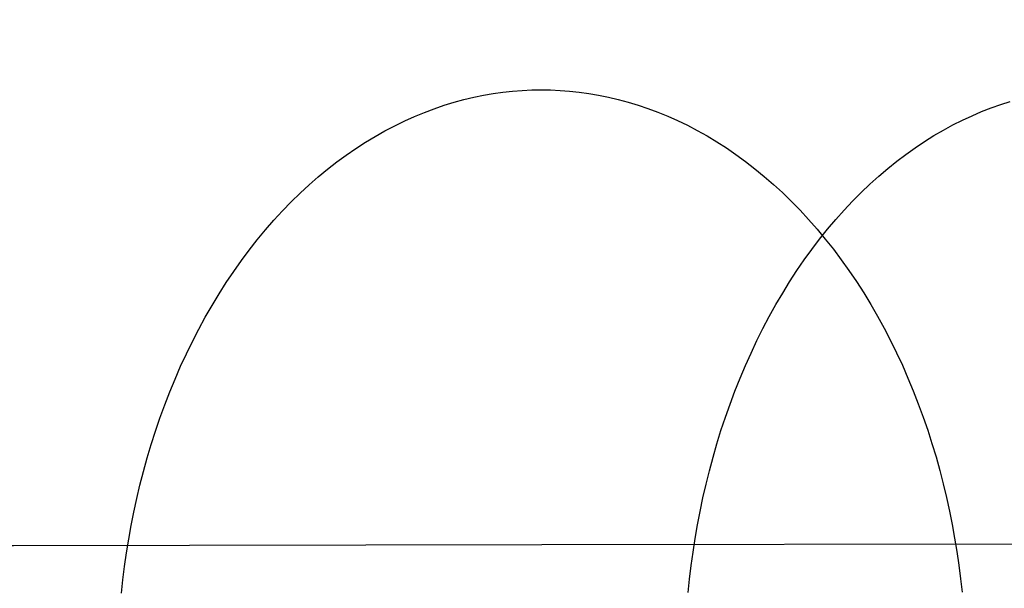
# Model space of a CAD drawing. Header units: millimetres. Extents: x -2852 to 102, y -106 to 97.
# Tile 134 of 256: x -2523 to -2511, y -4 to 3. Entities that reach past the tile are written whole.
import ezdxf

# ---------------------------------------------------------------- set-up
doc = ezdxf.new("R2010")
doc.units = ezdxf.units.MM
doc.header["$MEASUREMENT"] = 0
doc.layers.add('Predefinito', color=5, linetype='Continuous')

msp = doc.modelspace()

# ---------------------------------------------------------------- linework, layer by layer
at = {"layer": 'Predefinito', "extrusion": (-0.001367, 0.999999, 0)}
msp.add_lwpolyline([(1899.675, 1028.426), (1950.258, 936.031), (1967.4, 906.576), (1985.127, 877.47), (2004.656, 847.084), (2025.496, 816.669), (2036.395, 801.605), (2047.581, 786.753), (2059.049, 772.174), (2070.848, 757.863), (2082.852, 744.027), (2095.232, 730.528), (2107.74, 717.692), (2114.15, 711.428), (2120.669, 705.279), (2127.105, 699.424), (2133.652, 693.694), (2140.312, 688.097), (2147.091, 682.643), (2153.75, 677.524), (2160.526, 672.56), (2167.421, 667.763), (2174.437, 663.147), (2181.313, 658.884), (2188.305, 654.816), (2195.415, 650.956), (2202.643, 647.32), (2209.738, 644.036), (2216.937, 640.993), (2220.576, 639.566), (2224.24, 638.206), (2227.928, 636.914), (2231.641, 635.692), (2235.831, 634.409), (2240.048, 633.217), (2244.289, 632.118), (2248.553, 631.112), (2252.587, 630.248), (2256.638, 629.466), (2260.704, 628.764), (2264.783, 628.142), (2268.847, 627.604), (2272.92, 627.144), (2277, 626.761), (2281.087, 626.455), (2285.18, 626.225), (2289.276, 626.069), (2293.374, 625.988), (2297.474, 625.98), (2305.647, 626.178), (2313.808, 626.656), (2321.95, 627.406), (2330.063, 628.419), (2338.132, 629.686), (2346.159, 631.199), (2354.138, 632.953), (2362.062, 634.938), (2369.891, 637.139), (2377.656, 639.556), (2385.353, 642.184), (2392.976, 645.017), (2400.435, 648.013), (2407.813, 651.2), (2415.108, 654.575), (2422.316, 658.133), (2429.278, 661.787), (2436.148, 665.612), (2442.922, 669.605), (2449.594, 673.764), (2455.744, 677.809), (2461.797, 681.998), (2467.747, 686.333), (2473.588, 690.813), (2480.985, 696.836), (2488.178, 703.101), (2491.988, 706.596), (2495.734, 710.158), (2499.416, 713.788), (2503.033, 717.481), (2509.946, 724.917), (2516.606, 732.58), (2522.96, 740.381), (2529.076, 748.372), (2534.957, 756.525), (2540.622, 764.832), (2546.118, 773.325), (2551.424, 781.935), (2556.66, 790.821), (2561.74, 799.799), (2571.51, 817.968), (2626.828, 928.194), (2638.541, 949.732), (2651.216, 971.672), (2674.704, 1009.524), (2677.832, 1014.879), (2679.262, 1017.451), (2680.646, 1020.045), (2681.888, 1022.497), (2683.068, 1024.979), (2684.056, 1027.223), (2684.522, 1028.357), (2684.967, 1029.499)], dxfattribs=at)
msp.add_lwpolyline([(1899.675, 1028.426), (1950.258, 936.031), (1967.4, 906.576), (1985.127, 877.47), (2004.656, 847.084), (2025.496, 816.669), (2036.395, 801.605), (2047.581, 786.753), (2059.049, 772.174), (2070.848, 757.863), (2082.852, 744.027), (2095.232, 730.528), (2107.74, 717.692), (2114.15, 711.428), (2120.669, 705.279), (2127.105, 699.424), (2133.652, 693.694), (2140.312, 688.097), (2147.091, 682.643), (2153.75, 677.524), (2160.526, 672.56), (2167.421, 667.763), (2174.437, 663.147), (2181.313, 658.884), (2188.305, 654.816), (2195.415, 650.956), (2202.643, 647.32), (2209.738, 644.036), (2216.937, 640.993), (2220.576, 639.566), (2224.24, 638.206), (2227.928, 636.914), (2231.641, 635.692), (2235.831, 634.409), (2240.048, 633.217), (2244.289, 632.118), (2248.553, 631.112), (2252.587, 630.248), (2256.638, 629.466), (2260.704, 628.764), (2264.783, 628.142), (2268.847, 627.604), (2272.92, 627.144), (2277, 626.761), (2281.087, 626.455), (2285.18, 626.225), (2289.276, 626.069), (2293.374, 625.988), (2297.474, 625.98), (2305.647, 626.178), (2313.808, 626.656), (2321.95, 627.406), (2330.063, 628.419), (2338.132, 629.686), (2346.159, 631.199), (2354.138, 632.953), (2362.062, 634.938), (2369.891, 637.139), (2377.656, 639.556), (2385.353, 642.184), (2392.976, 645.017), (2400.435, 648.013), (2407.813, 651.2), (2415.108, 654.575), (2422.316, 658.133), (2429.278, 661.787), (2436.148, 665.612), (2442.922, 669.605), (2449.594, 673.764), (2455.744, 677.809), (2461.797, 681.998), (2467.747, 686.333), (2473.588, 690.813), (2480.985, 696.836), (2488.178, 703.101), (2491.988, 706.596), (2495.734, 710.158), (2499.416, 713.788), (2503.033, 717.481), (2509.946, 724.917), (2516.606, 732.58), (2522.96, 740.381), (2529.076, 748.372), (2534.957, 756.525), (2540.622, 764.832), (2546.118, 773.325), (2551.424, 781.935), (2556.66, 790.821), (2561.74, 799.799), (2571.51, 817.968), (2626.828, 928.194), (2638.541, 949.732), (2651.216, 971.672), (2674.704, 1009.524), (2677.832, 1014.879), (2679.262, 1017.451), (2680.646, 1020.045), (2681.888, 1022.497), (2683.068, 1024.979), (2684.056, 1027.223), (2684.522, 1028.357), (2684.967, 1029.499)], dxfattribs=at)
at = {"layer": 'Predefinito', "extrusion": (-0.661408, -0.00090414, 0.750026)}
msp.add_lwpolyline([(1.524, -1409.59), (1.369, -1409.588), (1.212, -1409.583), (1.054, -1409.574), (0.895, -1409.562), (0.735, -1409.545), (0.574, -1409.525), (0.413, -1409.501), (0.251, -1409.473), (0.088, -1409.441), (-0.075, -1409.405), (-0.238, -1409.364), (-0.402, -1409.32), (-0.565, -1409.271), (-0.728, -1409.218), (-0.89, -1409.16), (-1.052, -1409.099), (-1.213, -1409.032), (-1.374, -1408.962), (-1.533, -1408.887), (-1.691, -1408.808), (-1.847, -1408.725), (-2.002, -1408.637), (-2.155, -1408.545), (-2.306, -1408.449), (-2.455, -1408.349), (-2.602, -1408.245), (-2.746, -1408.137), (-2.888, -1408.024), (-3.027, -1407.909), (-3.163, -1407.789), (-3.296, -1407.666), (-3.425, -1407.54), (-3.552, -1407.41), (-3.675, -1407.277), (-3.794, -1407.141), (-3.91, -1407.002), (-4.022, -1406.86), (-4.13, -1406.716), (-4.234, -1406.569), (-4.335, -1406.42), (-4.431, -1406.269), (-4.523, -1406.116), (-4.61, -1405.962), (-4.694, -1405.805), (-4.773, -1405.647), (-4.848, -1405.488), (-4.918, -1405.328), (-4.984, -1405.167), (-5.046, -1405.005), (-5.103, -1404.842), (-5.157, -1404.679), (-5.205, -1404.516), (-5.25, -1404.353), (-5.29, -1404.19), (-5.327, -1404.026), (-5.359, -1403.864), (-5.387, -1403.702), (-5.411, -1403.54), (-5.431, -1403.379), (-5.447, -1403.219), (-5.46, -1403.06), (-5.469, -1402.902), (-5.474, -1402.745), (-5.476, -1402.59), (-5.474, -1402.435), (-5.469, -1402.278), (-5.46, -1402.12), (-5.447, -1401.961), (-5.431, -1401.801), (-5.411, -1401.64), (-5.387, -1401.479), (-5.359, -1401.316), (-5.327, -1401.154), (-5.29, -1400.99), (-5.25, -1400.827), (-5.205, -1400.664), (-5.157, -1400.501), (-5.103, -1400.338), (-5.046, -1400.175), (-4.984, -1400.013), (-4.918, -1399.852), (-4.848, -1399.692), (-4.773, -1399.533), (-4.694, -1399.375), (-4.61, -1399.219), (-4.523, -1399.064), (-4.431, -1398.911), (-4.335, -1398.76), (-4.234, -1398.611), (-4.13, -1398.464), (-4.022, -1398.32), (-3.91, -1398.178), (-3.794, -1398.039), (-3.675, -1397.903), (-3.552, -1397.77), (-3.425, -1397.64), (-3.296, -1397.514), (-3.163, -1397.391), (-3.027, -1397.271), (-2.888, -1397.156), (-2.746, -1397.044), (-2.602, -1396.935), (-2.455, -1396.831), (-2.306, -1396.731), (-2.155, -1396.635), (-2.002, -1396.543), (-1.847, -1396.455), (-1.691, -1396.372), (-1.533, -1396.293), (-1.374, -1396.218), (-1.213, -1396.148), (-1.052, -1396.081), (-0.89, -1396.02), (-0.728, -1395.962), (-0.565, -1395.909), (-0.402, -1395.86), (-0.238, -1395.816), (-0.075, -1395.775), (0.088, -1395.739), (0.251, -1395.707), (0.413, -1395.679), (0.574, -1395.655), (0.735, -1395.635), (0.895, -1395.618), (1.054, -1395.606), (1.212, -1395.597), (1.369, -1395.592), (1.524, -1395.59), (1.68, -1395.592), (1.836, -1395.597), (1.994, -1395.606), (2.153, -1395.618), (2.313, -1395.635), (2.474, -1395.655), (2.636, -1395.679), (2.798, -1395.707), (2.961, -1395.739), (3.124, -1395.775), (3.287, -1395.816), (3.45, -1395.86), (3.614, -1395.909), (3.777, -1395.962), (3.939, -1396.02), (4.101, -1396.081), (4.262, -1396.148), (4.422, -1396.218), (4.582, -1396.293), (4.739, -1396.372), (4.896, -1396.455), (5.051, -1396.543), (5.204, -1396.635), (5.355, -1396.731), (5.504, -1396.831), (5.65, -1396.935), (5.795, -1397.044), (5.936, -1397.156), (6.075, -1397.271), (6.211, -1397.391), (6.344, -1397.514), (6.474, -1397.64), (6.601, -1397.77), (6.724, -1397.903), (6.843, -1398.039), (6.959, -1398.178), (7.071, -1398.32), (7.179, -1398.464), (7.283, -1398.611), (7.383, -1398.76), (7.479, -1398.911), (7.571, -1399.064), (7.659, -1399.219), (7.742, -1399.375), (7.821, -1399.533), (7.896, -1399.692), (7.967, -1399.852), (8.033, -1400.013), (8.095, -1400.175), (8.152, -1400.338), (8.205, -1400.501), (8.254, -1400.664), (8.299, -1400.827), (8.339, -1400.99), (8.375, -1401.154), (8.407, -1401.316), (8.436, -1401.479), (8.46, -1401.64), (8.48, -1401.801), (8.496, -1401.961), (8.509, -1402.12), (8.517, -1402.278), (8.523, -1402.435), (8.524, -1402.59), (8.523, -1402.745), (8.517, -1402.902), (8.509, -1403.06), (8.496, -1403.219), (8.48, -1403.379), (8.46, -1403.54), (8.436, -1403.702), (8.407, -1403.864), (8.375, -1404.026), (8.339, -1404.19), (8.299, -1404.353), (8.254, -1404.516), (8.205, -1404.679), (8.152, -1404.842), (8.095, -1405.005), (8.033, -1405.167), (7.967, -1405.328), (7.896, -1405.488), (7.821, -1405.647), (7.742, -1405.805), (7.659, -1405.962), (7.571, -1406.116), (7.479, -1406.269), (7.383, -1406.42), (7.283, -1406.569), (7.179, -1406.716), (7.071, -1406.86), (6.959, -1407.002), (6.843, -1407.141), (6.724, -1407.277), (6.601, -1407.41), (6.474, -1407.54), (6.344, -1407.666), (6.211, -1407.789), (6.075, -1407.909), (5.936, -1408.024), (5.795, -1408.137), (5.65, -1408.245), (5.504, -1408.349), (5.355, -1408.449), (5.204, -1408.545), (5.051, -1408.637), (4.896, -1408.725), (4.739, -1408.808), (4.582, -1408.887), (4.422, -1408.962), (4.262, -1409.032), (4.101, -1409.099), (3.939, -1409.16), (3.777, -1409.218), (3.614, -1409.271), (3.45, -1409.32), (3.287, -1409.364), (3.124, -1409.405), (2.961, -1409.441), (2.798, -1409.473), (2.636, -1409.501), (2.474, -1409.525), (2.313, -1409.545), (2.153, -1409.562), (1.994, -1409.574), (1.836, -1409.583), (1.68, -1409.588), (1.524, -1409.59)], dxfattribs=at)
msp.add_lwpolyline([(1.524, -1409.59), (1.369, -1409.588), (1.212, -1409.583), (1.054, -1409.574), (0.895, -1409.562), (0.735, -1409.545), (0.574, -1409.525), (0.413, -1409.501), (0.251, -1409.473), (0.088, -1409.441), (-0.075, -1409.405), (-0.238, -1409.364), (-0.402, -1409.32), (-0.565, -1409.271), (-0.728, -1409.218), (-0.89, -1409.16), (-1.052, -1409.099), (-1.213, -1409.032), (-1.374, -1408.962), (-1.533, -1408.887), (-1.691, -1408.808), (-1.847, -1408.725), (-2.002, -1408.637), (-2.155, -1408.545), (-2.306, -1408.449), (-2.455, -1408.349), (-2.602, -1408.245), (-2.746, -1408.137), (-2.888, -1408.024), (-3.027, -1407.909), (-3.163, -1407.789), (-3.296, -1407.666), (-3.425, -1407.54), (-3.552, -1407.41), (-3.675, -1407.277), (-3.794, -1407.141), (-3.91, -1407.002), (-4.022, -1406.86), (-4.13, -1406.716), (-4.234, -1406.569), (-4.335, -1406.42), (-4.431, -1406.269), (-4.523, -1406.116), (-4.61, -1405.962), (-4.694, -1405.805), (-4.773, -1405.647), (-4.848, -1405.488), (-4.918, -1405.328), (-4.984, -1405.167), (-5.046, -1405.005), (-5.103, -1404.842), (-5.157, -1404.679), (-5.205, -1404.516), (-5.25, -1404.353), (-5.29, -1404.19), (-5.327, -1404.026), (-5.359, -1403.864), (-5.387, -1403.702), (-5.411, -1403.54), (-5.431, -1403.379), (-5.447, -1403.219), (-5.46, -1403.06), (-5.469, -1402.902), (-5.474, -1402.745), (-5.476, -1402.59), (-5.474, -1402.435), (-5.469, -1402.278), (-5.46, -1402.12), (-5.447, -1401.961), (-5.431, -1401.801), (-5.411, -1401.64), (-5.387, -1401.479), (-5.359, -1401.316), (-5.327, -1401.154), (-5.29, -1400.99), (-5.25, -1400.827), (-5.205, -1400.664), (-5.157, -1400.501), (-5.103, -1400.338), (-5.046, -1400.175), (-4.984, -1400.013), (-4.918, -1399.852), (-4.848, -1399.692), (-4.773, -1399.533), (-4.694, -1399.375), (-4.61, -1399.219), (-4.523, -1399.064), (-4.431, -1398.911), (-4.335, -1398.76), (-4.234, -1398.611), (-4.13, -1398.464), (-4.022, -1398.32), (-3.91, -1398.178), (-3.794, -1398.039), (-3.675, -1397.903), (-3.552, -1397.77), (-3.425, -1397.64), (-3.296, -1397.514), (-3.163, -1397.391), (-3.027, -1397.271), (-2.888, -1397.156), (-2.746, -1397.044), (-2.602, -1396.935), (-2.455, -1396.831), (-2.306, -1396.731), (-2.155, -1396.635), (-2.002, -1396.543), (-1.847, -1396.455), (-1.691, -1396.372), (-1.533, -1396.293), (-1.374, -1396.218), (-1.213, -1396.148), (-1.052, -1396.081), (-0.89, -1396.02), (-0.728, -1395.962), (-0.565, -1395.909), (-0.402, -1395.86), (-0.238, -1395.816), (-0.075, -1395.775), (0.088, -1395.739), (0.251, -1395.707), (0.413, -1395.679), (0.574, -1395.655), (0.735, -1395.635), (0.895, -1395.618), (1.054, -1395.606), (1.212, -1395.597), (1.369, -1395.592), (1.524, -1395.59), (1.68, -1395.592), (1.836, -1395.597), (1.994, -1395.606), (2.153, -1395.618), (2.313, -1395.635), (2.474, -1395.655), (2.636, -1395.679), (2.798, -1395.707), (2.961, -1395.739), (3.124, -1395.775), (3.287, -1395.816), (3.45, -1395.86), (3.614, -1395.909), (3.777, -1395.962), (3.939, -1396.02), (4.101, -1396.081), (4.262, -1396.148), (4.422, -1396.218), (4.582, -1396.293), (4.739, -1396.372), (4.896, -1396.455), (5.051, -1396.543), (5.204, -1396.635), (5.355, -1396.731), (5.504, -1396.831), (5.65, -1396.935), (5.795, -1397.044), (5.936, -1397.156), (6.075, -1397.271), (6.211, -1397.391), (6.344, -1397.514), (6.474, -1397.64), (6.601, -1397.77), (6.724, -1397.903), (6.843, -1398.039), (6.959, -1398.178), (7.071, -1398.32), (7.179, -1398.464), (7.283, -1398.611), (7.383, -1398.76), (7.479, -1398.911), (7.571, -1399.064), (7.659, -1399.219), (7.742, -1399.375), (7.821, -1399.533), (7.896, -1399.692), (7.967, -1399.852), (8.033, -1400.013), (8.095, -1400.175), (8.152, -1400.338), (8.205, -1400.501), (8.254, -1400.664), (8.299, -1400.827), (8.339, -1400.99), (8.375, -1401.154), (8.407, -1401.316), (8.436, -1401.479), (8.46, -1401.64), (8.48, -1401.801), (8.496, -1401.961), (8.509, -1402.12), (8.517, -1402.278), (8.523, -1402.435), (8.524, -1402.59), (8.523, -1402.745), (8.517, -1402.902), (8.509, -1403.06), (8.496, -1403.219), (8.48, -1403.379), (8.46, -1403.54), (8.436, -1403.702), (8.407, -1403.864), (8.375, -1404.026), (8.339, -1404.19), (8.299, -1404.353), (8.254, -1404.516), (8.205, -1404.679), (8.152, -1404.842), (8.095, -1405.005), (8.033, -1405.167), (7.967, -1405.328), (7.896, -1405.488), (7.821, -1405.647), (7.742, -1405.805), (7.659, -1405.962), (7.571, -1406.116), (7.479, -1406.269), (7.383, -1406.42), (7.283, -1406.569), (7.179, -1406.716), (7.071, -1406.86), (6.959, -1407.002), (6.843, -1407.141), (6.724, -1407.277), (6.601, -1407.41), (6.474, -1407.54), (6.344, -1407.666), (6.211, -1407.789), (6.075, -1407.909), (5.936, -1408.024), (5.795, -1408.137), (5.65, -1408.245), (5.504, -1408.349), (5.355, -1408.449), (5.204, -1408.545), (5.051, -1408.637), (4.896, -1408.725), (4.739, -1408.808), (4.582, -1408.887), (4.422, -1408.962), (4.262, -1409.032), (4.101, -1409.099), (3.939, -1409.16), (3.777, -1409.218), (3.614, -1409.271), (3.45, -1409.32), (3.287, -1409.364), (3.124, -1409.405), (2.961, -1409.441), (2.798, -1409.473), (2.636, -1409.501), (2.474, -1409.525), (2.313, -1409.545), (2.153, -1409.562), (1.994, -1409.574), (1.836, -1409.583), (1.68, -1409.588), (1.524, -1409.59)], dxfattribs=at)
at = {"layer": 'Predefinito'}
for points in [[(-2521.659, -4.022, 727.833), (-2521.642, -3.86, 727.85), (-2521.622, -3.698, 727.869), (-2521.598, -3.535, 727.891), (-2521.572, -3.372, 727.916), (-2521.543, -3.208, 727.943), (-2521.511, -3.045, 727.974), (-2521.475, -2.882, 728.007), (-2521.437, -2.719, 728.044), (-2521.395, -2.556, 728.083), (-2521.35, -2.394, 728.125), (-2521.302, -2.233, 728.171), (-2521.251, -2.073, 728.219), (-2521.197, -1.914, 728.27), (-2521.139, -1.756, 728.324), (-2521.079, -1.599, 728.381), (-2521.015, -1.444, 728.441), (-2520.948, -1.291, 728.504), (-2520.878, -1.14, 728.57), (-2520.806, -0.991, 728.638), (-2520.73, -0.844, 728.71), (-2520.651, -0.7, 728.784), (-2520.57, -0.558, 728.86), (-2520.485, -0.419, 728.94), (-2520.399, -0.283, 729.021), (-2520.309, -0.15, 729.105), (-2520.217, -0.02, 729.192), (-2520.123, 0.107, 729.281), (-2520.026, 0.23, 729.372), (-2519.927, 0.35, 729.465), (-2519.826, 0.466, 729.56), (-2519.723, 0.578, 729.657), (-2519.617, 0.686, 729.756), (-2519.511, 0.79, 729.856), (-2519.402, 0.891, 729.958), (-2519.292, 0.987, 730.061), (-2519.181, 1.079, 730.166), (-2519.068, 1.167, 730.272), (-2518.954, 1.25, 730.379), (-2518.839, 1.33, 730.487), (-2518.723, 1.405, 730.596), (-2518.606, 1.475, 730.706), (-2518.489, 1.541, 730.816), (-2518.371, 1.603, 730.927), (-2518.252, 1.661, 731.038), (-2518.134, 1.714, 731.15), (-2518.015, 1.763, 731.261), (-2517.896, 1.808, 731.373), (-2517.777, 1.849, 731.485), (-2517.658, 1.885, 731.596), (-2517.539, 1.917, 731.708), (-2517.421, 1.946, 731.819), (-2517.303, 1.97, 731.929), (-2517.186, 1.99, 732.04), (-2517.069, 2.007, 732.149), (-2516.953, 2.019, 732.258), (-2516.838, 2.028, 732.366), (-2516.724, 2.034, 732.473), (-2516.611, 2.035, 732.58), (-2516.498, 2.034, 732.686), (-2516.383, 2.029, 732.793), (-2516.268, 2.02, 732.901), (-2516.152, 2.008, 733.01), (-2516.035, 1.992, 733.12), (-2515.918, 1.972, 733.23), (-2515.8, 1.948, 733.34), (-2515.682, 1.92, 733.451), (-2515.563, 1.888, 733.563), (-2515.444, 1.852, 733.674), (-2515.325, 1.812, 733.786), (-2515.206, 1.767, 733.898), (-2515.087, 1.718, 734.009), (-2514.968, 1.666, 734.121), (-2514.85, 1.608, 734.232), (-2514.731, 1.547, 734.343), (-2514.614, 1.481, 734.453), (-2514.497, 1.41, 734.563), (-2514.381, 1.336, 734.672), (-2514.266, 1.257, 734.78), (-2514.151, 1.173, 734.887), (-2514.038, 1.086, 734.993), (-2513.927, 0.994, 735.098), (-2513.816, 0.898, 735.201), (-2513.708, 0.798, 735.303), (-2513.6, 0.694, 735.403), (-2513.495, 0.586, 735.502), (-2513.392, 0.474, 735.599), (-2513.29, 0.359, 735.694), (-2513.191, 0.239, 735.787), (-2513.094, 0.117, 735.878), (-2512.999, -0.01, 735.967), (-2512.907, -0.139, 736.054), (-2512.817, -0.272, 736.138), (-2512.729, -0.408, 736.22), (-2512.645, -0.547, 736.299), (-2512.563, -0.689, 736.375), (-2512.484, -0.833, 736.449), (-2512.408, -0.979, 736.521), (-2512.335, -1.128, 736.589), (-2512.264, -1.279, 736.655), (-2512.197, -1.432, 736.718), (-2512.133, -1.587, 736.778), (-2512.072, -1.743, 736.835), (-2512.014, -1.901, 736.889), (-2511.959, -2.06, 736.94), (-2511.908, -2.22, 736.989), (-2511.859, -2.381, 737.034), (-2511.814, -2.543, 737.076), (-2511.772, -2.706, 737.115), (-2511.733, -2.869, 737.152), (-2511.697, -3.032, 737.185), (-2511.664, -3.195, 737.216), (-2511.635, -3.358, 737.243), (-2511.608, -3.521, 737.268), (-2511.584, -3.684, 737.29), (-2511.564, -3.846, 737.309), (-2511.546, -4.008, 737.326)], [(-2521.659, -4.022, 727.833), (-2521.642, -3.86, 727.85), (-2521.622, -3.698, 727.869), (-2521.598, -3.535, 727.891), (-2521.572, -3.372, 727.916), (-2521.543, -3.208, 727.943), (-2521.511, -3.045, 727.974), (-2521.475, -2.882, 728.007), (-2521.437, -2.719, 728.044), (-2521.395, -2.556, 728.083), (-2521.35, -2.394, 728.125), (-2521.302, -2.233, 728.171), (-2521.251, -2.073, 728.219), (-2521.197, -1.914, 728.27), (-2521.139, -1.756, 728.324), (-2521.079, -1.599, 728.381), (-2521.015, -1.444, 728.441), (-2520.948, -1.291, 728.504), (-2520.878, -1.14, 728.57), (-2520.806, -0.991, 728.638), (-2520.73, -0.844, 728.71), (-2520.651, -0.7, 728.784), (-2520.57, -0.558, 728.86), (-2520.485, -0.419, 728.94), (-2520.399, -0.283, 729.021), (-2520.309, -0.15, 729.105), (-2520.217, -0.02, 729.192), (-2520.123, 0.107, 729.281), (-2520.026, 0.23, 729.372), (-2519.927, 0.35, 729.465), (-2519.826, 0.466, 729.56), (-2519.723, 0.578, 729.657), (-2519.617, 0.686, 729.756), (-2519.511, 0.79, 729.856), (-2519.402, 0.891, 729.958), (-2519.292, 0.987, 730.061), (-2519.181, 1.079, 730.166), (-2519.068, 1.167, 730.272), (-2518.954, 1.25, 730.379), (-2518.839, 1.33, 730.487), (-2518.723, 1.405, 730.596), (-2518.606, 1.475, 730.706), (-2518.489, 1.541, 730.816), (-2518.371, 1.603, 730.927), (-2518.252, 1.661, 731.038), (-2518.134, 1.714, 731.15), (-2518.015, 1.763, 731.261), (-2517.896, 1.808, 731.373), (-2517.777, 1.849, 731.485), (-2517.658, 1.885, 731.596), (-2517.539, 1.917, 731.708), (-2517.421, 1.946, 731.819), (-2517.303, 1.97, 731.929), (-2517.186, 1.99, 732.04), (-2517.069, 2.007, 732.149), (-2516.953, 2.019, 732.258), (-2516.838, 2.028, 732.366), (-2516.724, 2.034, 732.473), (-2516.611, 2.035, 732.58), (-2516.498, 2.034, 732.686), (-2516.383, 2.029, 732.793), (-2516.268, 2.02, 732.901), (-2516.152, 2.008, 733.01), (-2516.035, 1.992, 733.12), (-2515.918, 1.972, 733.23), (-2515.8, 1.948, 733.34), (-2515.682, 1.92, 733.451), (-2515.563, 1.888, 733.563), (-2515.444, 1.852, 733.674), (-2515.325, 1.812, 733.786), (-2515.206, 1.767, 733.898), (-2515.087, 1.718, 734.009), (-2514.968, 1.666, 734.121), (-2514.85, 1.608, 734.232), (-2514.731, 1.547, 734.343), (-2514.614, 1.481, 734.453), (-2514.497, 1.41, 734.563), (-2514.381, 1.336, 734.672), (-2514.266, 1.257, 734.78), (-2514.151, 1.173, 734.887), (-2514.038, 1.086, 734.993), (-2513.927, 0.994, 735.098), (-2513.816, 0.898, 735.201), (-2513.708, 0.798, 735.303), (-2513.6, 0.694, 735.403), (-2513.495, 0.586, 735.502), (-2513.392, 0.474, 735.599), (-2513.29, 0.359, 735.694), (-2513.191, 0.239, 735.787), (-2513.094, 0.117, 735.878), (-2512.999, -0.01, 735.967), (-2512.907, -0.139, 736.054), (-2512.817, -0.272, 736.138), (-2512.729, -0.408, 736.22), (-2512.645, -0.547, 736.299), (-2512.563, -0.689, 736.375), (-2512.484, -0.833, 736.449), (-2512.408, -0.979, 736.521), (-2512.335, -1.128, 736.589), (-2512.264, -1.279, 736.655), (-2512.197, -1.432, 736.718), (-2512.133, -1.587, 736.778), (-2512.072, -1.743, 736.835), (-2512.014, -1.901, 736.889), (-2511.959, -2.06, 736.94), (-2511.908, -2.22, 736.989), (-2511.859, -2.381, 737.034), (-2511.814, -2.543, 737.076), (-2511.772, -2.706, 737.115), (-2511.733, -2.869, 737.152), (-2511.697, -3.032, 737.185), (-2511.664, -3.195, 737.216), (-2511.635, -3.358, 737.243), (-2511.608, -3.521, 737.268), (-2511.584, -3.684, 737.29), (-2511.564, -3.846, 737.309), (-2511.546, -4.008, 737.326)], [(-2514.841, -4.012, 720.007), (-2514.824, -3.851, 720.024), (-2514.805, -3.688, 720.044), (-2514.782, -3.526, 720.067), (-2514.757, -3.362, 720.093), (-2514.728, -3.199, 720.121), (-2514.697, -3.036, 720.153), (-2514.663, -2.873, 720.187), (-2514.626, -2.71, 720.225), (-2514.585, -2.547, 720.266), (-2514.542, -2.385, 720.309), (-2514.495, -2.224, 720.356), (-2514.446, -2.064, 720.406), (-2514.393, -1.904, 720.459), (-2514.337, -1.746, 720.515), (-2514.279, -1.59, 720.574), (-2514.217, -1.435, 720.636), (-2514.152, -1.282, 720.701), (-2514.085, -1.131, 720.769), (-2514.014, -0.982, 720.84), (-2513.941, -0.835, 720.914), (-2513.865, -0.69, 720.991), (-2513.786, -0.549, 721.07), (-2513.704, -0.41, 721.152), (-2513.62, -0.273, 721.236), (-2513.533, -0.14, 721.323), (-2513.444, -0.01, 721.413), (-2513.353, 0.116, 721.505), (-2513.259, 0.239, 721.599), (-2513.163, 0.359, 721.695), (-2513.065, 0.475, 721.794), (-2512.965, 0.587, 721.894), (-2512.863, 0.695, 721.996), (-2512.76, 0.8, 722.1), (-2512.655, 0.9, 722.205), (-2512.548, 0.996, 722.312), (-2512.44, 1.088, 722.421), (-2512.331, 1.176, 722.53), (-2512.221, 1.259, 722.641), (-2512.109, 1.339, 722.753), (-2511.997, 1.414, 722.865), (-2511.884, 1.484, 722.979), (-2511.77, 1.551, 723.093), (-2511.656, 1.613, 723.208), (-2511.541, 1.67, 723.323), (-2511.426, 1.724, 723.438), (-2511.311, 1.773, 723.554), (-2511.196, 1.817, 723.669), (-2511.08, 1.858, 723.785), (-2510.965, 1.894, 723.9)], [(-2514.841, -4.012, 720.007), (-2514.824, -3.851, 720.024), (-2514.805, -3.688, 720.044), (-2514.782, -3.526, 720.067), (-2514.757, -3.362, 720.093), (-2514.728, -3.199, 720.121), (-2514.697, -3.036, 720.153), (-2514.663, -2.873, 720.187), (-2514.626, -2.71, 720.225), (-2514.585, -2.547, 720.266), (-2514.542, -2.385, 720.309), (-2514.495, -2.224, 720.356), (-2514.446, -2.064, 720.406), (-2514.393, -1.904, 720.459), (-2514.337, -1.746, 720.515), (-2514.279, -1.59, 720.574), (-2514.217, -1.435, 720.636), (-2514.152, -1.282, 720.701), (-2514.085, -1.131, 720.769), (-2514.014, -0.982, 720.84), (-2513.941, -0.835, 720.914), (-2513.865, -0.69, 720.991), (-2513.786, -0.549, 721.07), (-2513.704, -0.41, 721.152), (-2513.62, -0.273, 721.236), (-2513.533, -0.14, 721.323), (-2513.444, -0.01, 721.413), (-2513.353, 0.116, 721.505), (-2513.259, 0.239, 721.599), (-2513.163, 0.359, 721.695), (-2513.065, 0.475, 721.794), (-2512.965, 0.587, 721.894), (-2512.863, 0.695, 721.996), (-2512.76, 0.8, 722.1), (-2512.655, 0.9, 722.205), (-2512.548, 0.996, 722.312), (-2512.44, 1.088, 722.421), (-2512.331, 1.176, 722.53), (-2512.221, 1.259, 722.641), (-2512.109, 1.339, 722.753), (-2511.997, 1.414, 722.865), (-2511.884, 1.484, 722.979), (-2511.77, 1.551, 723.093), (-2511.656, 1.613, 723.208), (-2511.541, 1.67, 723.323), (-2511.426, 1.724, 723.438), (-2511.311, 1.773, 723.554), (-2511.196, 1.817, 723.669), (-2511.08, 1.858, 723.785), (-2510.965, 1.894, 723.9)]]:
    msp.add_polyline3d(points, dxfattribs=at)

doc.saveas('drawing.dxf')
